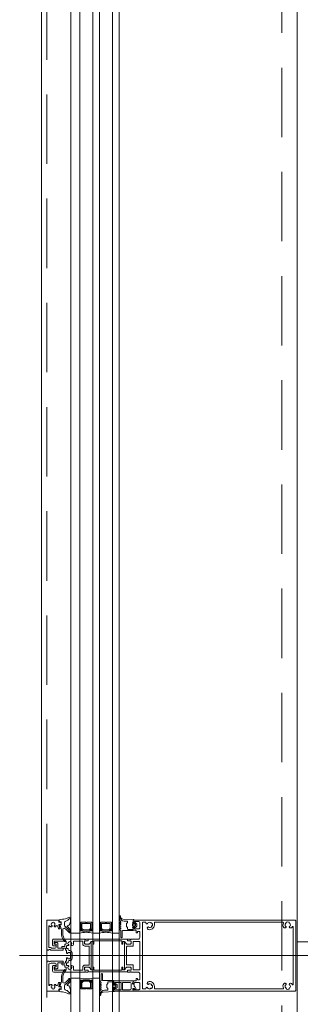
# Model space of a CAD drawing. Header units: millimetres. Extents: x 213386 to 506888, y 183055 to 450952.
# Tile 230 of 256: x 373017 to 373274, y 305913 to 306813. Entities that reach past the tile are written whole.
import ezdxf

# ---------------------------------------------------------------- set-up
doc = ezdxf.new("R2010")
doc.units = ezdxf.units.MM
doc.linetypes.add('ČÁRKOVANÁ', pattern=[19.05, 12.7, -6.35])
doc.layers.add('FASÁDA DETAILNÍ', color=255, linetype='Continuous', lineweight=0)
doc.layers.add('NOVA', color=255, linetype='Continuous', lineweight=0)

# ---------------------------------------------------------------- blocks, each defined once
blk = doc.blocks.new('nesystémový nástavec 18')
for p, q in [((-17.5, 9.3), (-15.36, 9.3)), ((-15.36, 9.3), (0, 9.3)), ((0, 9.3), (0, 7.8)), ((-18, 6.8), (-18, 8.8)), ((-18, 0.5), (-18, 1.8)), ((-17, 6.3), (-17.5, 6.3)), ((-17.5, 2.3), (-17, 2.3)), ((-1.8, 0), (-17.5, 0)), ((-11, 8), (-17, 8)), ((-17, 8), (-17, 6.3)), ((-17, 2.3), (-17, 1.3)), ((-17, 1.3), (-11, 1.3)), ((-11, 1.3), (-11, 8)), ((-2.8, 8), (-9.7, 8)), ((-9.7, 1.3), (-9.7, 8)), ((-9.7, 1.3), (-2.8, 1.3)), ((-1.8, 2.3), (-1.8, 7)), ((0, 0), (-1.8, 0)), ((-0.5, 7.3), (-0.5, 6.8)), ((-0.4, 2.23), (-0.5, 2.04)), ((-0.5, 2.04), (-0.5, 2)), ((0, 6.3), (0.55, 6.3)), ((1.2, 2.44), (0, 2.44)), ((0, 1.5), (0, 0)), ((0.55, 6.3), (0.95, 5.9)), ((0.95, 5.9), (0.95, 4.8)), ((0.95, 4.8), (0.95, 4.14)), ((0.95, 4.14), (1.2, 4.14)), ((1.2, 1.85), (1.2, 2.44)), ((1.4, 3.94), (1.4, 3.84)), ((1.6, 3.64), (1.6, 3.64)), ((1.8, 1.37), (1.7, 1.35)), ((2.25, 1.63), (1.8, 1.37)), ((2.4, 2.84), (2.4, 1.89))]:
    blk.add_line(p, q)
for centre, radius, start, end in [((-17.5, 8.8), 0.5, 90, 180), ((-15.36, 9.8), 0.5, 270, 270.08399), ((-17.5, 6.8), 0.5, 180.0012, 269.9988), ((-17.5, 1.8), 0.5, 89.99896, 180.00017), ((-17.5, 0.5), 0.5, 180, 270.00001), ((-2.8, 7), 1, 0, 90), ((-2.8, 2.3), 1, 270, 0), ((0, 7.3), 0.5, 89.99553, 180.00709), ((0, 6.8), 0.5, 179.9949, 270.00597), ((0, 2), 0.5, 179.97164, 270.03273), ((0, 1.94), 0.5, 89.99745, 144.0007), ((0.75, 4.8), 0.2, 359.96561, 0.03439), ((1.2, 3.94), 0.2, 359.97072, 90.02491), ((1.7, 1.85), 0.5, 179.99915, 269.99998), ((1.6, 3.84), 0.2, 179.97371, 270.03503), ((1.6, 2.84), 0.8, 0.00648, 89.99188), ((2.1, 1.89), 0.3, 299.98153, 0.0183)]:
    blk.add_arc(centre, radius, start, end)
blk = doc.blocks.new('433270')
blk.add_lwpolyline([(1, 0, 0.414364), (0, -1), (0, -1.4, 0.255924), (0.23, -1.83, -0.547723), (0.23, -3.17, 0.255924), (0, -3.6), (0, -14.6, 0.414214), (0.3, -14.9), (1.2, -14.9, 0.414214), (1.7, -14.4), (1.7, -10.3, -0.414214), (2, -10), (6, -10, 0.414248), (7, -9), (7, -7.7, 0.414179), (6.5, -7.2), (5.7, -7.2, 0.414232), (5.4, -7.5), (5.4, -8.2, -0.414198), (5.1, -8.5), (2.8, -8.5, -0.414204), (1.8, -7.5), (1.8, -4.49, -0.147432), (1.97, -3.94, 0.147461), (2.4, -2.5), (2.4, -2.3, -0.414214), (2.9, -1.8), (21.87, -1.8, -0.668178), (22.22, -2.65), (22.16, -2.72, 1), (21.59, -3.29), (21.52, -3.35, 0.198912), (21.38, -3.71), (21.38, -4.05, 0.414214), (22.08, -4.75), (22.38, -4.75, 0.576988), (22.64, -4.3, -0.311246), (24.56, -4.3, 0.576988), (24.82, -4.75), (25.3, -4.75, -0.260065), (25.3, -6.65), (24.82, -6.65, 0.576988), (24.56, -7.1, -0.311246), (22.64, -7.1, 0.576988), (22.38, -6.65), (22.08, -6.65, 0.414214), (21.38, -7.35), (21.38, -7.61, 0.267949), (21.63, -8.04), (21.89, -8.2, -0.637047), (21.73, -10), (19.83, -10.7, 0.315299), (19.5, -11.17), (19.5, -11.49, 0.520567), (20.17, -11.96), (22.83, -10.99, -0.520567), (23.5, -11.46), (23.5, -12.5, 0.414062), (24, -13), (25, -13, 0.414186), (25.5, -12.5), (25.5, -11.5, -0.414182), (26, -11), (27, -11, 0.414214), (27.5, -10.5), (27.5, -0.5, 0.414214), (27, 0), (1, 0)], format="xyb", close=True)
blk = doc.blocks.new('284325')
for points in [[(0.84, -5.23, -0.560316), (0.94, -4.73), (1.94, -4.36, 0.3153), (2.14, -4.08), (2.14, -1.89, 0.451558), (1.8, -1.59), (0.9, -1.7, -0.399586), (0.57, -1.46), (0.3, -0.07, -0.415977), (0.53, 0.29, 0.024107), (6.15, 1.24, 0.076636), (8.99, 2.34, -0.577615), (10.79, 1.3), (10.02, 1.37, 0.283171), (9.08, 0.9, -0.168429), (7.07, -0.74), (5.9, -1.16, 0.315302), (5.24, -2.1), (5.24, -4.21, 0.269719), (6.76, -6.82, -0.194797), (10.18, -11.53, -0.342663), (9.17, -11.17, 0.119207), (5.43, -7.59, 0.578571), (3.63, -8.62), (3.63, -11.77, 0.176415), (6.16, -18.72, -1), (5.24, -19.49, -0.176415), (2.43, -11.77), (2.43, -8.89, 0.208286), (0.84, -5.23)], [(8.95, -6.65), (10.32, -8.78, -0.134555), (10.79, -10.63, -0.339795), (10.19, -11.53, 0.194788), (6.76, -6.81, -0.269736), (5.25, -4.21), (5.25, -2.1, -0.315302), (5.9, -1.17), (7.07, -0.74, 0.168429), (9.09, 0.89, -0.283167), (10.01, 1.36), (10.79, 1.29), (10.79, -0.74, -0.070852), (10.71, -1.3), (9.95, -3.93, -0.241839), (9.08, -4.83), (7.93, -5.22, 0.836024), (8.08, -6.19), (8.11, -6.19, -0.255349), (8.95, -6.65)]]:
    blk.add_lwpolyline(points, format="xyb", close=True)
blk = doc.blocks.new('284336')
for points in [[(-0.7, -9.6), (-10, -9.6, 0.414511), (-10.51, -10.11), (-10.51, -15.51, -1), (-11.69, -15.51), (-11.69, -9.6), (-12.69, -8.95, -0.668884), (-12.6, -8.23), (-11.99, -8.01, 0.766384), (-11.99, -7.21), (-12.6, -6.99, -0.76831), (-12.6, -6.23), (-11.99, -6.01, 0.766384), (-11.99, -5.21), (-12.6, -4.99, -0.76831), (-12.6, -4.23), (-11.99, -4.01, 0.766384), (-11.99, -3.21), (-12.6, -2.99, -0.877523), (-12.5, -2.22), (-12.1, -2.22, 0.698129), (-11.83, -1.5, -0.220231), (-12.89, 0.78), (-12.89, 3.45, -0.157143), (-12.82, 3.68), (-12.69, 3.42, -0.067482), (-12.48, 2.53, 0.393136), (-8.66, -1.02), (-6.1, -1.02, -0.414214), (-5.61, -1.51), (-5.61, -2.22, -0.267949), (-5.85, -2.65), (-6.35, -2.93, 0.267949), (-6.61, -3.38), (-6.61, -5.84, 0.267949), (-6.35, -6.29), (-5.85, -6.57, -0.267949), (-5.61, -7), (-5.61, -8.11, 0.414215), (-5.1, -8.62), (-0.41, -8.62), (-0.41, -9.31, -0.414212), (-0.7, -9.6)], [(-0.41, 0), (-0.41, -2, 0.990243), (-0.4, -3.02), (0.9, -3.02, 0.414214), (1.21, -2.71), (1.21, -2.61, -0.668123), (1.71, -2.4), (2.75, -3.45, -0.199004), (2.89, -3.79), (2.89, -5.43, -0.199038), (2.75, -5.77), (1.71, -6.82, -0.668191), (1.21, -6.61), (1.21, -6.51, 0.414214), (0.9, -6.2), (-0.4, -6.2, 0.990269), (-0.41, -7.22), (-0.41, -8.6), (-5.1, -8.6, -0.414215), (-5.59, -8.11), (-5.59, -7, 0.267949), (-5.84, -6.56), (-6.34, -6.27, -0.267949), (-6.59, -5.84), (-6.59, -3.38, -0.267949), (-6.34, -2.95), (-5.84, -2.66, 0.267949), (-5.59, -2.22), (-5.59, -1.51, 0.414214), (-6.1, -1), (-8.66, -1, -0.393156), (-12.46, 2.53, 0.067572), (-12.67, 3.43), (-12.8, 3.7, -0.637545), (-12.12, 3.53), (-11.92, 2.53, 0.344315), (-10.06, 0.91), (0, 0.38, -0.406913), (0.39, 0), (-0.41, 0)], [(1.7, -4.31, 0.414235), (1.2, -3.81), (-0.7, -3.81, 0.414214), (-1.2, -4.31), (-1.2, -4.91, 0.414214), (-0.7, -5.41), (1.2, -5.41, 0.414235), (1.7, -4.91), (1.7, -4.31)]]:
    blk.add_lwpolyline(points, format="xyb", close=True)

msp = doc.modelspace()

# ---------------------------------------------------------------- linework, layer by layer
at = {"layer": 'FASÁDA DETAILNÍ'}
for p, q in [((373063.64, 288952.65), (373063.64, 307967.15)), ((373063.64, 293752.65), (373063.64, 307967.15)), ((373063.64, 284292.15), (373063.64, 307967.15)), ((373071.64, 307967.15), (373071.64, 288952.65)), ((373071.64, 307967.15), (373071.64, 293752.65)), ((373071.64, 307967.15), (373071.64, 297319.03)), ((373071.64, 307967.15), (373071.64, 292519.03)), ((373071.64, 307967.15), (373071.64, 287719.03)), ((373083.64, 288952.65), (373083.64, 307967.15)), ((373083.64, 293752.65), (373083.64, 307967.15)), ((373083.64, 297319.03), (373083.64, 307967.15)), ((373083.64, 292519.03), (373083.64, 307967.15)), ((373083.64, 287719.03), (373083.64, 307967.15)), ((373089.64, 307967.15), (373089.64, 288952.65)), ((373089.64, 307967.15), (373089.64, 293752.65)), ((373089.64, 307967.15), (373089.64, 297319.03)), ((373089.64, 307967.15), (373089.64, 292519.03)), ((373089.64, 307967.15), (373089.64, 287719.03)), ((373101.64, 288952.65), (373101.64, 307967.15)), ((373101.64, 293752.65), (373101.64, 307967.15)), ((373101.64, 297319.03), (373101.64, 307967.15)), ((373101.64, 292519.03), (373101.64, 307967.15)), ((373101.64, 287719.03), (373101.64, 307967.15)), ((373107.64, 307967.15), (373107.64, 288952.65)), ((373107.64, 307967.15), (373107.64, 293752.65)), ((373063.64, 305977.65), (373063.64, 307945.15)), ((373071.64, 307927.15), (373071.64, 305977.65)), ((373083.64, 305977.65), (373083.64, 307913.15)), ((373089.64, 307913.15), (373089.64, 305977.65)), ((373101.64, 305977.65), (373101.64, 307895.15)), ((373107.64, 307895.15), (373107.64, 305977.65)), ((373071.64, 305977.65), (373063.64, 305977.65)), ((373089.64, 305977.65), (373083.64, 305977.65)), ((373107.64, 305977.65), (373101.64, 305977.65)), ((373016.69, 305957.15), (373385.26, 305957.15)), ((373071.64, 305936.65), (373063.64, 305936.65)), ((373063.64, 305936.65), (373063.64, 305527.65)), ((373071.64, 305527.65), (373071.64, 305936.65)), ((373089.64, 305936.65), (373083.64, 305936.65)), ((373083.64, 305936.65), (373083.64, 305527.65)), ((373089.64, 305527.65), (373089.64, 305936.65))]:
    msp.add_line(p, q, dxfattribs=at)
for points in [[(399616.64, 284292.15), (373036.64, 284292.15), (373036.64, 307972.15), (399616.64, 307972.15)], [(373082.64, 305987.65), (373082.64, 305981.65), (373080.64, 305979.65), (373074.64, 305979.65), (373072.64, 305981.65), (373072.64, 305987.65), (373077.14, 305987.65), (373077.14, 305987.15), (373078.14, 305987.15), (373078.14, 305987.65)], [(373073.64, 305986.65), (373081.64, 305986.65), (373081.64, 305982.07), (373080.22, 305980.65), (373075.19, 305980.65), (373073.64, 305982.07)], [(373100.64, 305987.65), (373100.64, 305981.65), (373098.64, 305979.65), (373092.64, 305979.65), (373090.64, 305981.65), (373090.64, 305987.65), (373095.14, 305987.65), (373095.14, 305987.15), (373096.14, 305987.15), (373096.14, 305987.65)], [(373091.64, 305986.65), (373099.64, 305986.65), (373099.64, 305982.07), (373098.22, 305980.65), (373093.19, 305980.65), (373091.64, 305982.07)], [(373082.64, 305926.65), (373082.64, 305932.65), (373080.64, 305934.65), (373074.64, 305934.65), (373072.64, 305932.65), (373072.64, 305926.65), (373077.14, 305926.65), (373077.14, 305927.15), (373078.14, 305927.15), (373078.14, 305926.65)], [(373073.64, 305927.65), (373081.64, 305927.65), (373081.64, 305932.24), (373080.22, 305933.65), (373075.19, 305933.65), (373073.64, 305932.24)]]:
    msp.add_lwpolyline(points, close=True, dxfattribs=at)
at = {"layer": 'FASÁDA DETAILNÍ', "linetype": 'ČÁRKOVANÁ', "ltscale": 5}
msp.add_lwpolyline([(399611.64, 284297.15), (373041.64, 284297.15), (373041.64, 307967.15), (399611.64, 307967.15)], close=True, dxfattribs=at)
at = {"layer": 'FASÁDA DETAILNÍ', "color": 7, "linetype": 'ČÁRKOVANÁ', "ltscale": 5}
msp.add_lwpolyline([(399396.64, 284512.15), (373256.64, 284512.15), (373256.64, 307752.15), (399396.64, 307752.15)], close=True, dxfattribs=at)
at = {"layer": 'FASÁDA DETAILNÍ'}
msp.add_lwpolyline([(373270.64, 305538.65), (373270.64, 307738.15)], dxfattribs=at)
for points in [[(373268.64, 305924.65), (373121.14, 305924.65, -0.414214), (373120.64, 305925.15), (373120.64, 305926.45, -0.41422), (373121.14, 305926.95), (373121.64, 305926.95), (373121.64, 305925.95), (373125.64, 305925.95, 0.414214), (373126.64, 305926.95), (373126.64, 305930), (373126.64, 305931.65, 0.414214), (373125.64, 305932.65), (373122.14, 305932.65, 0.414214), (373121.64, 305932.15), (373121.64, 305930.95), (373121.14, 305930.95, -0.414201), (373120.64, 305931.45), (373120.64, 305933.45, -0.414214), (373121.14, 305933.95), (373122.74, 305933.95, 0.414214), (373123.24, 305934.45), (373123.24, 305936.25), (373124.54, 305936.25), (373124.54, 305935.05), (373126.14, 305935.05, 0.414214), (373126.64, 305935.55), (373126.64, 305940.65, 0.414214), (373125.14, 305942.15), (373118.64, 305942.15, 0.338179), (373118.36, 305942.35), (373117.91, 305942.35, 0.338181), (373117.64, 305942.15), (373115.76, 305942.15, -0.414214), (373115.46, 305942.45), (373115.46, 305943.43, -0.414214), (373115.76, 305943.73), (373118.44, 305943.73, 0.414214), (373118.64, 305943.93), (373118.64, 305946.15, 0.414214), (373118.14, 305946.65), (373114.28, 305946.65), (373113.21, 305944.81, -0.267949), (373112.95, 305944.66), (373112.94, 305944.66, -0.414214), (373112.64, 305944.96), (373112.64, 305969.35, -0.414214), (373112.94, 305969.65), (373112.95, 305969.65, -0.267949), (373113.21, 305969.5), (373114.28, 305967.65), (373118.14, 305967.65, 0.414214), (373118.64, 305968.15), (373118.64, 305970.37, 0.414214), (373118.44, 305970.57), (373115.76, 305970.57, -0.414214), (373115.46, 305970.87), (373115.46, 305971.85, -0.414214), (373115.76, 305972.15), (373117.64, 305972.15, 0.338181), (373117.91, 305971.95), (373118.36, 305971.95, 0.338179), (373118.64, 305972.16), (373125.14, 305972.16, 0.414214), (373126.64, 305973.66), (373126.64, 305978.75, 0.414214), (373126.14, 305979.25), (373124.54, 305979.25), (373124.54, 305978.05), (373123.24, 305978.05), (373123.24, 305979.85, 0.414214), (373122.74, 305980.35), (373121.14, 305980.35, -0.414214), (373120.64, 305980.85), (373120.64, 305982.85, -0.414201), (373121.14, 305983.35), (373121.64, 305983.35), (373121.64, 305982.15, 0.414214), (373122.14, 305981.65), (373125.64, 305981.65, 0.414224), (373126.64, 305982.65), (373126.64, 305987.35, 0.414203), (373125.64, 305988.35), (373121.64, 305988.35), (373121.64, 305987.35), (373121.14, 305987.35, -0.41422), (373120.64, 305987.85), (373120.64, 305989.15, -0.414214), (373121.14, 305989.65), (373268.64, 305989.65, -0.414214), (373269.64, 305988.65), (373269.64, 305925.65, -0.414214), (373268.64, 305924.65)], [(373258.41, 305931.37, -0.258777), (373259.26, 305931.84), (373259.75, 305931.84, -0.414214), (373260.75, 305930.84), (373260.75, 305930.73, -0.64518), (373260.25, 305930.51, 0.341732), (373260.25, 305927.57, -0.64518), (373260.75, 305927.34), (373260.75, 305926.97, 0.298217), (373261.05, 305926.52, 0.208712), (373263.25, 305926.52, 0.298217), (373263.55, 305926.97), (373263.55, 305927.34, -0.64518), (373264.04, 305927.57, 0.341732), (373264.04, 305930.51, -0.64518), (373263.55, 305930.73), (373263.55, 305930.84, -0.414214), (373264.55, 305931.84), (373265.03, 305931.84, -0.258777), (373265.88, 305931.37, -0.037775), (373266.19, 305930.78, 0.814764), (373267.15, 305930.98), (373267.15, 305983.33, 0.814764), (373266.19, 305983.53, -0.037775), (373265.88, 305982.94, -0.258777), (373265.03, 305982.47), (373264.55, 305982.47, -0.414214), (373263.55, 305983.47), (373263.55, 305983.58, -0.64518), (373264.04, 305983.8, 0.341732), (373264.04, 305986.74, -0.64518), (373263.55, 305986.97), (373263.55, 305987.33, 0.298217), (373263.25, 305987.79, 0.208712), (373261.05, 305987.79, 0.298217), (373260.75, 305987.33), (373260.75, 305986.97, -0.64518), (373260.25, 305986.74, 0.341732), (373260.25, 305983.8, -0.64518), (373260.75, 305983.58), (373260.75, 305983.47, -0.414214), (373259.75, 305982.47), (373259.26, 305982.47, -0.258777), (373258.41, 305982.94, -0.242628), (373258.08, 305986.96, 0.534995), (373257.62, 305987.65), (373140.54, 305987.65, 0.414214), (373140.04, 305987.15), (373140.04, 305985.24, -0.503854), (373134.35, 305981.03, -0.258777), (373133.68, 305981.73), (373133.55, 305982.19, -0.414214), (373134.26, 305983.42), (373134.36, 305983.45, -0.64518), (373134.71, 305983.02, 0.341732), (373137.55, 305983.78, -0.64518), (373137.64, 305984.32), (373137.99, 305984.42, 0.298217), (373138.36, 305984.83, 0.208712), (373137.79, 305986.95, 0.298217), (373137.27, 305987.12), (373136.91, 305987.03, -0.64518), (373136.57, 305987.45, 0.341732), (373133.73, 305986.69, -0.64518), (373133.64, 305986.15), (373133.54, 305986.12, -0.472379), (373132.28, 305987.02), (373132.28, 305987.15, 0.414214), (373131.79, 305987.66), (373129.64, 305987.66, 0.414214), (373129.14, 305987.16), (373129.14, 305927.15, 0.414214), (373129.64, 305926.65), (373131.79, 305926.65, 0.38517), (373132.28, 305927.1), (373132.28, 305927.16, -0.503642), (373133.54, 305928.15), (373133.64, 305928.12, -0.64518), (373133.73, 305927.58, 0.341732), (373136.57, 305926.82, -0.64518), (373136.91, 305927.25), (373137.27, 305927.15, 0.298217), (373137.79, 305927.32, 0.208712), (373138.36, 305929.45, 0.298217), (373137.99, 305929.85), (373137.64, 305929.95, -0.64518), (373137.55, 305930.49, 0.341732), (373134.71, 305931.25, -0.64518), (373134.36, 305930.83), (373134.26, 305930.85, -0.414214), (373133.55, 305932.08), (373133.68, 305932.55, -0.258874), (373134.35, 305933.25, -0.503608), (373140.04, 305929.04), (373140.04, 305927.15, 0.41409), (373140.54, 305926.65), (373257.62, 305926.65, 0.534977), (373258.08, 305927.35, -0.242613), (373258.41, 305931.37)], [(373047.84, 305942.15, -0.414214), (373046.84, 305943.15), (373046.84, 305947.25, -0.414214), (373047.84, 305948.25), (373049.64, 305948.25, -0.414214), (373050.14, 305947.75), (373050.14, 305947.25, -0.414214), (373049.64, 305946.75), (373048.84, 305946.75, 0.414219), (373048.34, 305946.25), (373048.34, 305944.35, 0.414206), (373048.84, 305943.85), (373058.84, 305943.85, 0.414214), (373059.34, 305944.35), (373059.34, 305946.05, 0.414214), (373058.84, 305946.55), (373058.64, 305946.55, -0.414214), (373058.14, 305947.05), (373058.14, 305948.35, 0.414214), (373057.64, 305948.85), (373055.74, 305948.85, -0.414214), (373055.24, 305949.35), (373055.24, 305950.35), (373058.24, 305950.35, 0.414214), (373058.54, 305950.65), (373058.54, 305951.85, -0.413971), (373058.84, 305952.15), (373059.14, 305952.15, 0.414214), (373059.64, 305952.65), (373059.64, 305954.65, -0.414214), (373060.14, 305955.15), (373060.64, 305955.15), (373060.64, 305954.15), (373062.14, 305954.15, 0.414277), (373063.14, 305955.15), (373063.14, 305959.15, 0.414277), (373062.14, 305960.15), (373060.64, 305960.15), (373060.64, 305959.15), (373060.14, 305959.15, -0.414214), (373059.64, 305959.65), (373059.64, 305961.66, 0.414214), (373059.14, 305962.16), (373058.84, 305962.16, -0.413971), (373058.54, 305962.46), (373058.54, 305963.65, 0.414214), (373058.24, 305963.95), (373055.24, 305963.95), (373055.24, 305964.95, -0.414214), (373055.74, 305965.45), (373057.64, 305965.45, 0.414214), (373058.14, 305965.95), (373058.14, 305967.25, -0.414214), (373058.64, 305967.75), (373058.84, 305967.75, 0.414214), (373059.34, 305968.25), (373059.34, 305969.95, 0.414214), (373058.84, 305970.45), (373048.84, 305970.45, 0.414206), (373048.34, 305969.95), (373048.34, 305968.05, 0.414219), (373048.84, 305967.55), (373049.64, 305967.55, -0.414214), (373050.14, 305967.05), (373050.14, 305966.55, -0.414214), (373049.64, 305966.05), (373047.84, 305966.05, -0.414214), (373046.84, 305967.05), (373046.84, 305971.15, -0.414214), (373047.84, 305972.15), (373076.14, 305972.15, 0.338212), (373076.41, 305971.95), (373076.86, 305971.95, 0.338181), (373077.14, 305972.15), (373079.02, 305972.15, -0.414214), (373079.32, 305971.85), (373079.32, 305970.87, -0.414214), (373079.02, 305970.57), (373076.34, 305970.57, 0.414214), (373076.14, 305970.37), (373076.14, 305968.15, 0.414214), (373076.64, 305967.65), (373080.54, 305967.65), (373081.61, 305969.51, -0.767327), (373082.14, 305969.37), (373082.14, 305944.94, -0.767327), (373081.61, 305944.8), (373080.54, 305946.65), (373076.64, 305946.65, 0.414214), (373076.14, 305946.15), (373076.14, 305943.93, 0.414214), (373076.34, 305943.73), (373079.02, 305943.73, -0.414214), (373079.32, 305943.43), (373079.32, 305942.45, -0.414214), (373079.02, 305942.15), (373077.14, 305942.15, 0.338181), (373076.86, 305942.35), (373076.41, 305942.35, 0.338212), (373076.14, 305942.15), (373047.84, 305942.15)], [(373110.31, 305968.03), (373110.31, 305970.23, 0.414213), (373110.01, 305970.53), (373084.81, 305970.53, 0.414213), (373084.51, 305970.23), (373084.51, 305968.03, -1), (373083.71, 305968.03), (373083.71, 305969.84, 0.414214), (373083.41, 305970.14), (373082.52, 305970.14, 0.26795), (373081.65, 305969.64), (373081.1, 305968.68, -0.267949), (373079.36, 305967.68), (373076.97, 305967.68, -0.414214), (373076.17, 305968.48), (373076.17, 305970.05, -0.414214), (373076.64, 305970.52), (373079.04, 305970.52, 0.414214), (373079.37, 305970.85), (373079.37, 305971.83, -0.414214), (373079.67, 305972.13), (373115.13, 305972.13, -0.414214), (373115.43, 305971.83), (373115.43, 305970.85, 0.414214), (373115.76, 305970.52), (373118.16, 305970.52, -0.414214), (373118.63, 305970.05), (373118.63, 305968.49, -0.414214), (373117.83, 305967.69), (373115.43, 305967.69, -0.267949), (373113.7, 305968.69), (373113.14, 305969.64, 0.274486), (373112.31, 305970.14), (373111.41, 305970.14, 0.414214), (373111.11, 305969.84), (373111.11, 305968.03, -1), (373110.31, 305968.03)], [(373074.44, 305946.45, -0.417268), (373076.41, 305948.45), (373079.84, 305948.45, 0.414214), (373080.34, 305948.95), (373080.34, 305965.35, 0.414214), (373079.84, 305965.85), (373076.41, 305965.85, -0.417268), (373074.44, 305967.85), (373074.44, 305969.95, 0.414214), (373073.94, 305970.45), (373066.54, 305970.45, 0.414214), (373066.04, 305969.95), (373066.04, 305967.75, -0.414214), (373064.54, 305966.25), (373064.18, 305966.25, -0.414214), (373063.58, 305966.85), (373063.58, 305966.93, -0.576988), (373064.03, 305967.19, 0.311246), (373064.03, 305969.12, -0.576988), (373063.58, 305969.38), (373063.58, 305969.86, 0.260065), (373061.68, 305969.86), (373061.68, 305969.38, -0.576988), (373061.23, 305969.12, 0.311246), (373061.23, 305967.19, -0.576988), (373061.68, 305966.93), (373061.68, 305966.85, -0.414214), (373061.08, 305966.25), (373060.14, 305966.25, 0.414214), (373059.64, 305965.75), (373059.64, 305964.15, 0.414214), (373060.14, 305963.65), (373060.64, 305963.65, -0.414214), (373061.14, 305963.15), (373061.14, 305962.75, 0.414213), (373062.14, 305961.75), (373062.74, 305961.75, -0.414213), (373064.74, 305959.75), (373064.74, 305954.55, -0.414213), (373062.74, 305952.55), (373062.14, 305952.55, 0.414213), (373061.14, 305951.55), (373061.14, 305951.15, -0.414214), (373060.64, 305950.65), (373060.14, 305950.65, 0.414214), (373059.64, 305950.15), (373059.64, 305948.55, 0.414214), (373060.14, 305948.05), (373061.08, 305948.05, -0.414214), (373061.68, 305947.45), (373061.68, 305947.38, -0.576988), (373061.23, 305947.12, 0.311246), (373061.23, 305945.19, -0.576988), (373061.68, 305944.93), (373061.68, 305944.45, 0.260065), (373063.58, 305944.45), (373063.58, 305944.93, -0.576988), (373064.03, 305945.19, 0.311246), (373064.03, 305947.12, -0.576988), (373063.58, 305947.38), (373063.58, 305947.45, -0.414214), (373064.18, 305948.05), (373064.54, 305948.05, -0.414214), (373066.04, 305946.55), (373066.04, 305944.35, 0.414214), (373066.54, 305943.85), (373073.94, 305943.85, 0.414214), (373074.44, 305944.35), (373074.44, 305946.45)], [(373120.13, 305948.65, -0.414214), (373120.63, 305948.15), (373120.63, 305944.65, 0.414214), (373121.13, 305944.15), (373126.14, 305944.15, 0.414214), (373126.64, 305944.65), (373126.64, 305969.65, 0.414214), (373126.14, 305970.15), (373121.13, 305970.15, 0.414214), (373120.63, 305969.65), (373120.63, 305966.15, -0.414214), (373120.13, 305965.65), (373115.1, 305965.65, 0.414214), (373114.6, 305965.15), (373114.6, 305949.15, 0.414214), (373115.1, 305948.65), (373120.13, 305948.65)], [(373110.01, 305943.78), (373084.81, 305943.78, -0.414213), (373084.51, 305944.08), (373084.51, 305946.28, 1), (373083.71, 305946.28), (373083.71, 305944.47, -0.414214), (373083.41, 305944.17), (373082.52, 305944.17, -0.26795), (373081.65, 305944.67), (373081.1, 305945.62, 0.267949), (373079.36, 305946.62), (373076.97, 305946.62, 0.414214), (373076.17, 305945.82), (373076.17, 305944.25, 0.414214), (373076.64, 305943.78), (373079.04, 305943.78, -0.414214), (373079.37, 305943.45), (373079.37, 305942.48, 0.414214), (373079.67, 305942.18), (373115.13, 305942.18, 0.414214), (373115.43, 305942.48), (373115.43, 305943.45, -0.414214), (373115.76, 305943.78), (373118.16, 305943.78, 0.414214), (373118.63, 305944.25), (373118.63, 305945.82, 0.414214), (373117.83, 305946.62), (373115.43, 305946.62, 0.267949), (373113.7, 305945.62), (373113.14, 305944.67, -0.274486), (373112.31, 305944.17), (373111.41, 305944.17, -0.414214), (373111.11, 305944.47), (373111.11, 305946.28, 1), (373110.31, 305946.28), (373110.31, 305944.08, -0.414213), (373110.01, 305943.78)]]:
    msp.add_lwpolyline(points, format="xyb", close=True, dxfattribs=at)
for centre, radius, start, end in [((373072.14, 305985.52), 0.596, 213.03656, 326.96344), ((373072.14, 305985.22), 0.596, 213.03656, 326.96344), ((373072.14, 305984.93), 0.596, 213.03656, 326.96344), ((373072.14, 305984.64), 0.596, 213.03656, 326.96344), ((373072.14, 305984.35), 0.596, 213.03656, 326.96344), ((373072.14, 305984.05), 0.596, 213.03656, 326.96344), ((373072.14, 305983.76), 0.596, 213.03656, 326.96344), ((373072.14, 305983.47), 0.596, 213.03656, 326.96344), ((373072.14, 305983.18), 0.596, 213.03656, 326.96344), ((373072.14, 305982.88), 0.596, 213.03656, 326.96344), ((373072.14, 305982.59), 0.596, 213.03656, 326.96344), ((373072.14, 305982.3), 0.596, 213.03656, 326.96344), ((373072.14, 305982.01), 0.596, 213.03656, 326.96344), ((373072.28, 305981.99), 0.879, 223.50356, 316.00509), ((373072.42, 305982.09), 1.26, 231.50044, 308.03437), ((373072.56, 305982.25), 1.71, 237.31435, 302.70505), ((373072.71, 305982.49), 2.25, 241.59719, 298.47266), ((373072.88, 305982.84), 2.9, 244.70485, 294.69333), ((373082.4, 305982.84), 2.9, 245.30667, 295.29515), ((373082.57, 305982.49), 2.25, 241.52734, 298.40281), ((373082.71, 305982.25), 1.71, 237.29495, 302.68565), ((373082.85, 305982.09), 1.26, 231.96563, 308.49956), ((373083, 305981.99), 0.879, 223.99491, 316.49644), ((373083.14, 305985.52), 0.596, 213.03656, 326.96344), ((373083.14, 305985.22), 0.596, 213.03656, 326.96344), ((373083.14, 305984.93), 0.596, 213.03656, 326.96344), ((373083.14, 305984.64), 0.596, 213.03656, 326.96344), ((373083.14, 305984.35), 0.596, 213.03656, 326.96344), ((373083.14, 305984.05), 0.596, 213.03656, 326.96344), ((373083.14, 305983.76), 0.596, 213.03656, 326.96344), ((373083.14, 305983.47), 0.596, 213.03656, 326.96344), ((373083.14, 305983.18), 0.596, 213.03656, 326.96344), ((373083.14, 305982.88), 0.596, 213.03656, 326.96344), ((373083.14, 305982.59), 0.596, 213.03656, 326.96344), ((373083.14, 305982.3), 0.596, 213.03656, 326.96344), ((373083.14, 305982.01), 0.596, 213.03656, 326.96344), ((373090.14, 305985.52), 0.596, 213.03656, 326.96344), ((373090.14, 305985.22), 0.596, 213.03656, 326.96344), ((373090.14, 305984.93), 0.596, 213.03656, 326.96344), ((373090.14, 305984.64), 0.596, 213.03656, 326.96344), ((373090.14, 305984.35), 0.596, 213.03656, 326.96344), ((373090.14, 305984.05), 0.596, 213.03656, 326.96344), ((373090.14, 305983.76), 0.596, 213.03656, 326.96344), ((373090.14, 305983.47), 0.596, 213.03656, 326.96344), ((373090.14, 305983.18), 0.596, 213.03656, 326.96344), ((373090.14, 305982.88), 0.596, 213.03656, 326.96344), ((373090.14, 305982.59), 0.596, 213.03656, 326.96344), ((373090.14, 305982.3), 0.596, 213.03656, 326.96344), ((373090.14, 305982.01), 0.596, 213.03656, 326.96344), ((373090.28, 305981.99), 0.879, 223.50356, 316.00509), ((373090.42, 305982.09), 1.26, 231.50044, 308.03437), ((373090.56, 305982.25), 1.71, 237.31435, 302.70505), ((373090.71, 305982.49), 2.25, 241.59719, 298.47266), ((373090.88, 305982.84), 2.9, 244.70485, 294.69333), ((373100.4, 305982.84), 2.9, 245.30667, 295.29515), ((373100.57, 305982.49), 2.25, 241.52734, 298.40281), ((373100.71, 305982.25), 1.71, 237.29495, 302.68565), ((373100.85, 305982.09), 1.26, 231.96563, 308.49956), ((373101, 305981.99), 0.879, 223.99491, 316.49644), ((373101.14, 305985.52), 0.596, 213.03656, 326.96344), ((373101.14, 305985.22), 0.596, 213.03656, 326.96344), ((373101.14, 305984.93), 0.596, 213.03656, 326.96344), ((373101.14, 305984.64), 0.596, 213.03656, 326.96344), ((373101.14, 305984.35), 0.596, 213.03656, 326.96344), ((373101.14, 305984.05), 0.596, 213.03656, 326.96344), ((373101.14, 305983.76), 0.596, 213.03656, 326.96344), ((373101.14, 305983.47), 0.596, 213.03656, 326.96344), ((373101.14, 305983.18), 0.596, 213.03656, 326.96344), ((373101.14, 305982.88), 0.596, 213.03656, 326.96344), ((373101.14, 305982.59), 0.596, 213.03656, 326.96344), ((373101.14, 305982.3), 0.596, 213.03656, 326.96344), ((373101.14, 305982.01), 0.596, 213.03656, 326.96344), ((373072.99, 305983.21), 3.55, 247.59095, 292.70618), ((373077.64, 305955.76), 22.7, 74.67278, 105.32722), ((373082.29, 305983.21), 3.55, 247.29382, 292.40905), ((373090.99, 305983.21), 3.55, 247.59095, 292.70618), ((373095.64, 305955.76), 22.7, 74.67278, 105.32722), ((373100.29, 305983.21), 3.55, 247.29382, 292.40905), ((373077.64, 305958.55), 22.7, 254.67278, 285.32722), ((373072.99, 305931.1), 3.55, 67.29382, 112.40905), ((373072.87, 305931.47), 2.9, 65.30667, 115.29515), ((373072.71, 305931.82), 2.25, 61.52734, 118.40281), ((373072.56, 305932.06), 1.71, 57.29495, 122.68565), ((373072.42, 305932.22), 1.26, 51.96563, 128.49956), ((373072.27, 305932.31), 0.879, 43.99491, 136.49644), ((373072.14, 305932.3), 0.596, 33.03656, 146.96344), ((373072.14, 305932.01), 0.596, 33.03656, 146.96344), ((373072.14, 305931.72), 0.596, 33.03656, 146.96344), ((373072.14, 305931.42), 0.596, 33.03656, 146.96344), ((373072.14, 305931.13), 0.596, 33.03656, 146.96344), ((373072.14, 305930.84), 0.596, 33.03656, 146.96344), ((373072.14, 305930.55), 0.596, 33.03656, 146.96344), ((373072.14, 305930.25), 0.596, 33.03656, 146.96344), ((373072.14, 305929.96), 0.596, 33.03656, 146.96344), ((373072.14, 305929.67), 0.596, 33.03656, 146.96344), ((373072.14, 305929.38), 0.596, 33.03656, 146.96344), ((373072.14, 305929.08), 0.596, 33.03656, 146.96344), ((373072.14, 305928.79), 0.596, 33.03656, 146.96344), ((373082.29, 305931.1), 3.55, 67.59095, 112.70618), ((373082.4, 305931.47), 2.9, 64.70485, 114.69333), ((373082.57, 305931.82), 2.25, 61.59719, 118.47266), ((373082.71, 305932.06), 1.71, 57.31435, 122.70505), ((373082.85, 305932.22), 1.26, 51.50044, 128.03437), ((373083, 305932.31), 0.879, 43.50356, 136.00509), ((373083.14, 305932.3), 0.596, 33.03656, 146.96344), ((373083.14, 305932.01), 0.596, 33.03656, 146.96344), ((373083.14, 305931.72), 0.596, 33.03656, 146.96344), ((373083.14, 305931.42), 0.596, 33.03656, 146.96344), ((373083.14, 305931.13), 0.596, 33.03656, 146.96344), ((373083.14, 305930.84), 0.596, 33.03656, 146.96344), ((373083.14, 305930.55), 0.596, 33.03656, 146.96344), ((373083.14, 305930.25), 0.596, 33.03656, 146.96344), ((373083.14, 305929.96), 0.596, 33.03656, 146.96344), ((373083.14, 305929.67), 0.596, 33.03656, 146.96344), ((373083.14, 305929.38), 0.596, 33.03656, 146.96344), ((373083.14, 305929.08), 0.596, 33.03656, 146.96344), ((373083.14, 305928.79), 0.596, 33.03656, 146.96344)]:
    msp.add_arc(centre, radius, start, end, dxfattribs=at)
at = {"layer": 'NOVA'}
msp.add_line((373576.64, 305969.65), (373270.64, 305969.65), dxfattribs=at)

# ---------------------------------------------------------------- block references
at = {"layer": 'FASÁDA DETAILNÍ', "rotation": 90}
msp.add_blockref('433270', (373041.64, 305962.15), dxfattribs=at)
at = {"layer": 'FASÁDA DETAILNÍ'}
for name, p in [('284325', (373052.5, 305989.65)), ('284336', (373121.05, 305989.65)), ('nesystémový nástavec 18', (373120.64, 305924.65)), ('nesystémový nástavec 18', (373120.64, 305924.65))]:
    msp.add_blockref(name, p, dxfattribs=at)
at = {"layer": 'FASÁDA DETAILNÍ', "xscale": -1}
for name, p, rotation in [('433270', (373041.64, 305952.15), 90), ('284325', (373052.5, 305924.65), 180), ('284336', (373103.05, 305924.65), 180)]:
    msp.add_blockref(name, p, dxfattribs=dict(at, rotation=rotation))

doc.saveas('drawing.dxf')
